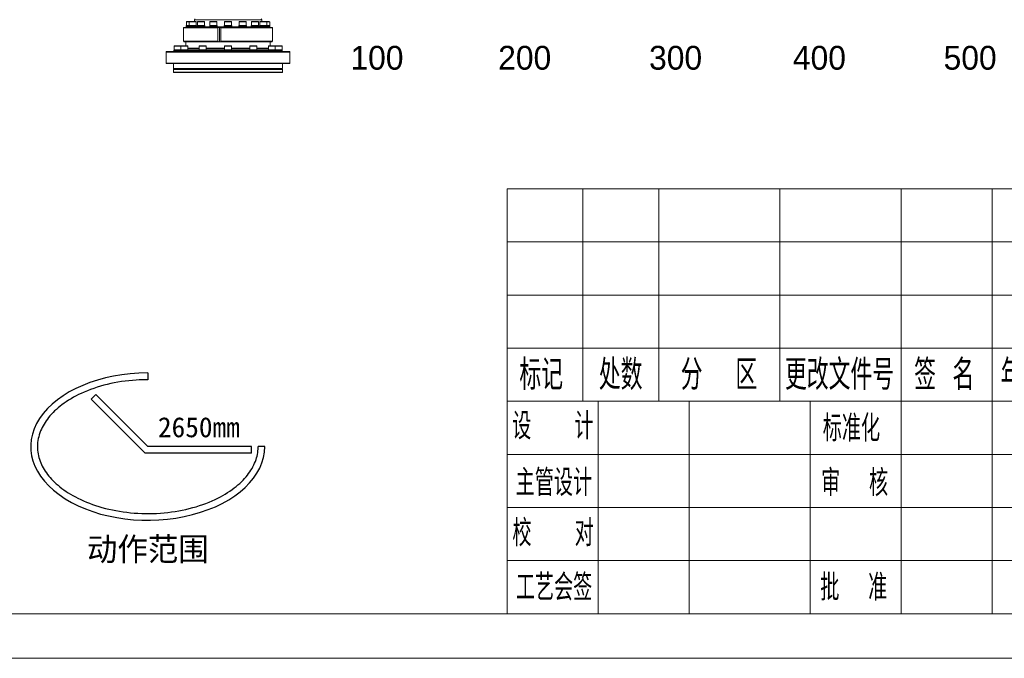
# Model space of a CAD drawing. Header units: millimetres. Extents: x -10540 to 6039, y -7467 to 6433.
# Tile 214 of 236: x 5274 to 5671, y -7467 to -7209. Entities that reach past the tile are written whole.
import ezdxf
from ezdxf.enums import TextEntityAlignment as Align

# ---------------------------------------------------------------- set-up
doc = ezdxf.new("R2010")
doc.units = ezdxf.units.MM
doc.header["$LTSCALE"] = 8
for name, color, linetype, lineweight in [('1轮廓实线层', 7, 'Continuous', 18), ('2细线层', 4, 'Continuous', 13), ('6文字层', 3, 'Continuous', 13), ('L2', 6, 'Continuous', 13), ('图框层', 7, 'Continuous', 18)]:
    doc.layers.add(name, color=color, linetype=linetype, lineweight=lineweight)
doc.layers.add('剖面线层', color=7, linetype='Continuous')
doc.styles.add('PC_TEXTSTYLE', font='ISOCP.SHX', dxfattribs={"width": 0.707, "bigfont": 'GBCBIG.SHX'})
doc.styles.add('SLDTEXTSTYLE0', font='txt')
doc.styles.add('标准汉字', font='gbenor.shx', dxfattribs={"bigfont": 'gbcbig.shx'})

# ---------------------------------------------------------------- blocks, each defined once
blk = doc.blocks.new('ZwmFrameMain_3_A4^_^无分区图框^_^landscape')
at = {"layer": '1轮廓实线层'}
blk.add_line((0, 0), (267, 0), dxfattribs=at)
at = {"layer": '2细线层'}
blk.add_line((-25, -5), (272, -5), dxfattribs=at)
blk = doc.blocks.new('ZwmFrameMain_3_横向标题栏')
at = {"layer": '1轮廓实线层'}
for p, q in [((-153, 47.6), (0, 47.6)), ((-153, 0), (-153, 47.6))]:
    blk.add_line(p, q, dxfattribs=at)
at = {"layer": '2细线层', "color": 6, "linetype": 'Continuous'}
for p, q in [((-144.5, 23.8), (-144.5, 47.6)), ((-136, 23.8), (-136, 47.6)), ((-122.4, 23.8), (-122.4, 47.6)), ((-108.8, 0), (-108.8, 47.6)), ((-108.8, 23.8), (-108.8, 47.6)), ((-98.6, 0), (-98.6, 47.6)), ((-153, 41.65), (-85, 41.65)), ((-153, 35.7), (-85, 35.7)), ((-153, 29.75), (-85, 29.75)), ((-153, 23.8), (-42.5, 23.8)), ((-142.8, 0), (-142.8, 23.8)), ((-132.6, 0), (-132.6, 23.8)), ((-153, 17.85), (-85, 17.85)), ((-153, 11.9), (-85, 11.9)), ((-153, 5.95), (-85, 5.95))]:
    blk.add_line(p, q, dxfattribs=at)
at = {"layer": 'L2', "linetype": 'Continuous'}
blk.add_line((-119, 0), (-119, 23.8), dxfattribs=at)
at = {"layer": '6文字层', "color": 6, "attachment_point": 5, "style": '标准汉字'}
for s, insert, char_height, width in [('标记', (-149.17, 26.77), 3.4, 9.9025), ('处数', (-140.26, 26.77), 3.4, 9.7325), ('分  区', (-129.24, 26.77), 3.4, 16.2896), ('更改文件号', (-115.72, 26.77), 3.4, 24.905), ('签 名', (-103.99, 26.77), 3.4, 12.6286), ('年 月 日', (-92.13, 26.77), 3.4, 20.3696), ('设   计', (-147.87, 21.02), 2.975, 17.0478), ('标准化', (-114.39, 20.78), 2.975, 13.1644), ('主管设计', (-147.75, 14.68), 2.975, 17.1806), ('审  核', (-114.03, 14.65), 2.975, 13.9931), ('校   对', (-147.84, 9.04), 2.975, 17.2709), ('工艺会签', (-147.73, 2.95), 2.975, 17.255), ('批  准', (-114.13, 2.95), 2.975, 14.1047)]:
    blk.add_mtext(s, dxfattribs=dict(at, insert=insert, char_height=char_height, width=width))
at = {"layer": '6文字层', "color": 4, "style": 'PC_TEXTSTYLE', "flags": 8}
for tag, height, width, p, p2 in [('产品名称或材料标记', 4.5, 0.911854, (-77.25, 33.47), (-50.6, 33.47)), ('图样名称', 5, 2.846512, (-41.5, 21.71), (-1, 21.71)), ('图样代号', 5, 2.86875, (-41.5, 5.64), (-1, 5.64))]:
    blk.add_attdef(tag, text='', height=height, dxfattribs=dict(at, width=width)).set_placement(p, p2, align=Align.FIT)
at = {"layer": '6文字层', "color": 6, "style": 'PC_TEXTSTYLE', "width": 9.241641, "flags": 8}
blk.add_attdef('设计', text='', height=2.12, rotation=359.5768, dxfattribs=at).set_placement((-141.75, 19.99), (-133.89, 19.93), align=Align.FIT)
at = {"layer": '6文字层', "color": 6, "style": 'PC_TEXTSTYLE', "flags": 8}
for tag, height, width, p, p2 in [('审核', 2.12, 2.542374, (-141.61, 14.16), (-134.04, 14.16)), ('重量', 3.5, 1.685865, (-61.9, 10.1), (-53.7, 10.1)), ('比例', 3.5, 1.699352, (-51.7, 9.95), (-43.5, 9.95))]:
    blk.add_attdef(tag, text='', height=height, dxfattribs=dict(at, width=width)).set_placement(p, p2, align=Align.FIT)

msp = doc.modelspace()

# ---------------------------------------------------------------- linework, layer by layer
at = {"color": 7, "linetype": 'Continuous', "lineweight": 18}
for p, q in [((5344.65, -7209), (5344.42, -7209.4)), ((5371.62, -7209.4), (5371.38, -7209)), ((5340.22, -7212.44), (5340.02, -7212.64)), ((5353.92, -7212.64), (5340.02, -7212.64)), ((5340.02, -7212.64), (5340.02, -7218)), ((5340.22, -7212.44), (5354.18, -7212.44)), ((5341.1, -7211.72), (5341.1, -7212.06)), ((5342.27, -7211.72), (5341.1, -7211.72)), ((5341.1, -7212.05), (5341.1, -7212.08)), ((5341.1, -7212.05), (5341.1, -7212.08)), ((5341.1, -7212.06), (5341.1, -7212.44)), ((5341.17, -7212.05), (5341.17, -7212.08)), ((5341.17, -7212.08), (5341.17, -7212.05)), ((5341.36, -7210.12), (5341.22, -7210.26)), ((5341.22, -7210.26), (5341.22, -7211.72)), ((5342.39, -7210.26), (5341.22, -7210.26)), ((5341.3, -7212.08), (5341.3, -7212.05)), ((5341.3, -7212.05), (5341.3, -7212.08)), ((5341.36, -7210.12), (5342.53, -7210.12)), ((5341.49, -7212.05), (5341.49, -7212.08)), ((5341.49, -7212.08), (5341.49, -7212.05)), ((5341.72, -7212.05), (5341.72, -7212.08)), ((5341.72, -7212.08), (5341.72, -7212.05)), ((5342, -7212.05), (5342, -7212.08)), ((5342, -7212.08), (5342, -7212.05)), ((5342.27, -7211.72), (5342.27, -7212.07)), ((5342.38, -7211.72), (5342.27, -7211.72)), ((5342.27, -7212.05), (5342.27, -7212.08)), ((5342.27, -7212.08), (5342.27, -7212.05)), ((5342.27, -7212.07), (5342.27, -7212.44)), ((5342.33, -7212.05), (5342.33, -7212.08)), ((5342.33, -7212.08), (5342.33, -7212.05)), ((5345.31, -7211.72), (5342.38, -7211.72)), ((5342.53, -7210.12), (5342.39, -7210.26)), ((5342.39, -7210.26), (5342.39, -7211.72)), ((5345.19, -7210.26), (5342.39, -7210.26)), ((5342.45, -7212.05), (5342.45, -7212.08)), ((5342.45, -7212.05), (5342.45, -7212.08)), ((5342.53, -7210.12), (5345.05, -7210.12)), ((5342.63, -7212.05), (5342.63, -7212.08)), ((5342.63, -7212.08), (5342.63, -7212.05)), ((5342.86, -7212.05), (5342.86, -7212.08)), ((5342.86, -7212.08), (5342.86, -7212.05)), ((5343.13, -7212.05), (5343.13, -7212.08)), ((5343.13, -7212.08), (5343.13, -7212.05)), ((5343.43, -7212.08), (5343.43, -7212.05)), ((5343.43, -7212.05), (5343.43, -7212.08)), ((5343.75, -7212.05), (5343.75, -7212.08)), ((5343.75, -7212.08), (5343.75, -7212.05)), ((5343.75, -7212.05), (5343.75, -7212.05)), ((5344.07, -7212.08), (5344.07, -7212.05)), ((5344.07, -7212.05), (5344.07, -7212.08)), ((5344.07, -7212.08), (5344.07, -7212.08)), ((5344.37, -7212.08), (5344.37, -7212.05)), ((5344.37, -7212.05), (5344.37, -7212.08)), ((5344.42, -7209.4), (5344.42, -7210.12)), ((5371.62, -7209.4), (5344.42, -7209.4)), ((5344.65, -7212.08), (5344.65, -7212.05)), ((5344.65, -7212.05), (5344.65, -7212.08)), ((5344.89, -7212.05), (5344.89, -7212.08)), ((5344.89, -7212.08), (5344.89, -7212.05)), ((5345.19, -7210.26), (5345.05, -7210.12)), ((5345.08, -7212.05), (5345.08, -7212.08)), ((5345.08, -7212.08), (5345.08, -7212.05)), ((5345.19, -7211.72), (5345.19, -7210.26)), ((5345.22, -7212.05), (5345.22, -7212.08)), ((5345.22, -7212.08), (5345.22, -7212.05)), ((5345.3, -7212.08), (5345.3, -7212.05)), ((5345.3, -7212.05), (5345.3, -7212.08)), ((5345.31, -7212.07), (5345.31, -7211.72)), ((5345.31, -7212.44), (5345.31, -7212.07)), ((5345.61, -7211.72), (5345.61, -7212.07)), ((5346.05, -7211.72), (5345.61, -7211.72)), ((5345.61, -7212.05), (5345.61, -7212.08)), ((5345.61, -7212.07), (5345.61, -7212.44)), ((5345.61, -7212.08), (5345.61, -7212.08)), ((5345.66, -7212.05), (5345.66, -7212.08)), ((5345.66, -7212.08), (5345.66, -7212.05)), ((5345.87, -7210.12), (5345.73, -7210.26)), ((5348.53, -7210.26), (5345.73, -7210.26)), ((5345.73, -7210.26), (5345.73, -7211.72)), ((5345.77, -7212.08), (5345.77, -7212.05)), ((5345.77, -7212.05), (5345.77, -7212.08)), ((5345.87, -7210.12), (5348.39, -7210.12)), ((5345.95, -7212.05), (5345.95, -7212.08)), ((5345.95, -7212.08), (5345.95, -7212.05)), ((5348.65, -7211.72), (5346.05, -7211.72)), ((5346.17, -7212.05), (5346.17, -7212.08)), ((5346.17, -7212.05), (5346.17, -7212.08)), ((5346.44, -7212.05), (5346.44, -7212.08)), ((5346.44, -7212.08), (5346.44, -7212.05)), ((5346.73, -7212.05), (5346.73, -7212.08)), ((5346.73, -7212.08), (5346.73, -7212.05)), ((5347.05, -7212.08), (5347.05, -7212.05)), ((5347.05, -7212.05), (5347.05, -7212.05)), ((5347.05, -7212.05), (5347.05, -7212.08)), ((5347.36, -7212.05), (5347.36, -7212.08)), ((5347.36, -7212.08), (5347.36, -7212.05)), ((5347.36, -7212.08), (5347.36, -7212.08)), ((5347.67, -7212.05), (5347.67, -7212.08)), ((5347.67, -7212.08), (5347.67, -7212.05)), ((5347.95, -7212.05), (5347.95, -7212.08)), ((5347.95, -7212.08), (5347.95, -7212.05)), ((5348.2, -7212.05), (5348.2, -7212.08)), ((5348.2, -7212.08), (5348.2, -7212.05)), ((5348.53, -7210.26), (5348.39, -7210.12)), ((5348.4, -7212.08), (5348.4, -7212.05)), ((5348.4, -7212.05), (5348.4, -7212.08)), ((5348.53, -7211.72), (5348.53, -7210.26)), ((5348.55, -7212.08), (5348.55, -7212.05)), ((5348.55, -7212.05), (5348.55, -7212.08)), ((5348.63, -7212.08), (5348.63, -7212.05)), ((5348.63, -7212.05), (5348.63, -7212.08)), ((5348.65, -7212.07), (5348.65, -7211.72)), ((5348.65, -7212.44), (5348.65, -7212.07)), ((5350.6, -7211.72), (5350.6, -7212.08)), ((5351.54, -7211.72), (5350.6, -7211.72)), ((5350.6, -7212.05), (5350.6, -7212.08)), ((5350.6, -7212.08), (5350.6, -7212.44)), ((5350.64, -7212.05), (5350.64, -7212.08)), ((5350.64, -7212.08), (5350.64, -7212.05)), ((5350.86, -7210.12), (5350.72, -7210.26)), ((5353.52, -7210.26), (5350.72, -7210.26)), ((5350.72, -7210.26), (5350.72, -7211.72)), ((5350.75, -7212.05), (5350.75, -7212.08)), ((5350.75, -7212.08), (5350.75, -7212.05)), ((5350.86, -7210.12), (5353.38, -7210.12)), ((5350.92, -7212.05), (5350.92, -7212.08)), ((5350.92, -7212.08), (5350.92, -7212.05)), ((5351.14, -7212.05), (5351.14, -7212.08)), ((5351.14, -7212.08), (5351.14, -7212.05)), ((5351.4, -7212.05), (5351.4, -7212.08)), ((5351.4, -7212.08), (5351.4, -7212.05)), ((5353.64, -7211.72), (5351.54, -7211.72)), ((5351.69, -7212.05), (5351.69, -7212.08)), ((5351.69, -7212.05), (5351.69, -7212.08)), ((5352, -7212.08), (5352, -7212.05)), ((5352, -7212.05), (5352, -7212.08)), ((5352, -7212.05), (5352, -7212.05)), ((5352.32, -7212.05), (5352.32, -7212.08)), ((5352.32, -7212.08), (5352.32, -7212.05)), ((5352.32, -7212.08), (5352.32, -7212.08)), ((5352.63, -7212.05), (5352.63, -7212.08)), ((5352.63, -7212.08), (5352.63, -7212.05)), ((5352.92, -7212.05), (5352.92, -7212.08)), ((5352.92, -7212.08), (5352.92, -7212.05)), ((5353.17, -7212.05), (5353.17, -7212.08)), ((5353.17, -7212.08), (5353.17, -7212.05)), ((5353.52, -7210.26), (5353.38, -7210.12)), ((5353.38, -7212.05), (5353.38, -7212.08)), ((5353.38, -7212.08), (5353.38, -7212.05)), ((5353.52, -7211.72), (5353.52, -7210.26)), ((5353.53, -7212.05), (5353.53, -7212.08)), ((5353.53, -7212.08), (5353.53, -7212.05)), ((5353.62, -7212.05), (5353.62, -7212.08)), ((5353.62, -7212.08), (5353.62, -7212.05)), ((5353.64, -7212.08), (5353.64, -7211.72)), ((5353.64, -7212.44), (5353.64, -7212.08)), ((5354.18, -7212.44), (5353.92, -7212.64)), ((5353.92, -7218), (5353.92, -7212.64)), ((5354.6, -7212.44), (5354.18, -7212.44)), ((5354.6, -7218.2), (5354.6, -7212.44)), ((5354.91, -7212.44), (5354.6, -7212.44)), ((5355.09, -7212.64), (5354.91, -7212.44)), ((5354.91, -7212.44), (5375.82, -7212.44)), ((5376.02, -7212.64), (5355.09, -7212.64)), ((5355.09, -7218), (5355.09, -7212.64)), ((5358.02, -7211.72), (5356.5, -7211.72)), ((5356.5, -7211.72), (5356.5, -7212.05)), ((5356.5, -7212.05), (5356.5, -7212.08)), ((5356.5, -7212.08), (5356.5, -7212.44)), ((5356.53, -7212.05), (5356.53, -7212.08)), ((5356.53, -7212.08), (5356.53, -7212.05)), ((5356.76, -7210.12), (5356.62, -7210.26)), ((5356.62, -7210.26), (5356.62, -7211.72)), ((5359.42, -7210.26), (5356.62, -7210.26)), ((5356.63, -7212.08), (5356.63, -7212.05)), ((5356.63, -7212.05), (5356.63, -7212.08)), ((5356.76, -7210.12), (5359.28, -7210.12)), ((5356.79, -7212.08), (5356.79, -7212.05)), ((5356.79, -7212.05), (5356.79, -7212.08)), ((5357, -7212.05), (5357, -7212.08)), ((5357, -7212.08), (5357, -7212.05)), ((5357.26, -7212.05), (5357.26, -7212.08)), ((5357.26, -7212.08), (5357.26, -7212.05)), ((5357.55, -7212.08), (5357.55, -7212.05)), ((5357.55, -7212.05), (5357.55, -7212.08)), ((5357.86, -7212.05), (5357.86, -7212.08)), ((5357.86, -7212.08), (5357.86, -7212.05)), ((5357.86, -7212.05), (5357.86, -7212.05)), ((5359.54, -7211.72), (5358.02, -7211.72)), ((5358.17, -7212.05), (5358.17, -7212.08)), ((5358.18, -7212.08), (5358.17, -7212.08)), ((5358.18, -7212.05), (5358.18, -7212.08)), ((5358.49, -7212.08), (5358.49, -7212.05)), ((5358.49, -7212.05), (5358.49, -7212.08)), ((5358.78, -7212.05), (5358.78, -7212.08)), ((5358.78, -7212.08), (5358.78, -7212.05)), ((5359.03, -7212.05), (5359.03, -7212.08)), ((5359.03, -7212.08), (5359.03, -7212.05)), ((5359.25, -7212.08), (5359.25, -7212.05)), ((5359.25, -7212.05), (5359.25, -7212.08)), ((5359.42, -7210.26), (5359.28, -7210.12)), ((5359.4, -7212.08), (5359.4, -7212.05)), ((5359.4, -7212.05), (5359.4, -7212.08)), ((5359.42, -7211.72), (5359.42, -7210.26)), ((5359.5, -7212.08), (5359.5, -7212.05)), ((5359.5, -7212.05), (5359.5, -7212.08)), ((5359.54, -7212.05), (5359.54, -7211.72)), ((5359.54, -7212.08), (5359.54, -7212.05)), ((5359.54, -7212.44), (5359.54, -7212.08)), ((5362.39, -7211.72), (5362.39, -7212.05)), ((5364.49, -7211.72), (5362.39, -7211.72)), ((5362.39, -7212.05), (5362.39, -7212.44)), ((5362.41, -7212.05), (5362.41, -7212.08)), ((5362.41, -7212.08), (5362.41, -7212.05)), ((5362.5, -7212.08), (5362.5, -7212.05)), ((5362.65, -7210.12), (5362.51, -7210.26)), ((5362.51, -7210.26), (5362.51, -7211.72)), ((5365.31, -7210.26), (5362.51, -7210.26)), ((5362.51, -7212.05), (5362.51, -7212.08)), ((5362.65, -7210.12), (5365.17, -7210.12)), ((5362.66, -7212.08), (5362.66, -7212.05)), ((5362.66, -7212.05), (5362.66, -7212.08)), ((5362.86, -7212.08), (5362.86, -7212.05)), ((5362.86, -7212.05), (5362.86, -7212.08)), ((5363.12, -7212.05), (5363.12, -7212.08)), ((5363.12, -7212.08), (5363.12, -7212.05)), ((5363.4, -7212.05), (5363.4, -7212.08)), ((5363.4, -7212.08), (5363.4, -7212.05)), ((5363.71, -7212.05), (5363.71, -7212.08)), ((5363.71, -7212.05), (5363.71, -7212.05)), ((5363.71, -7212.08), (5363.71, -7212.05)), ((5364.03, -7212.08), (5364.03, -7212.05)), ((5364.03, -7212.05), (5364.03, -7212.08)), ((5364.03, -7212.08), (5364.03, -7212.08)), ((5364.34, -7212.05), (5364.34, -7212.08)), ((5364.34, -7212.08), (5364.34, -7212.05)), ((5365.43, -7211.72), (5364.49, -7211.72)), ((5364.63, -7212.05), (5364.63, -7212.08)), ((5364.63, -7212.05), (5364.63, -7212.08)), ((5364.9, -7212.05), (5364.9, -7212.08)), ((5364.9, -7212.08), (5364.9, -7212.05)), ((5365.12, -7212.05), (5365.12, -7212.08)), ((5365.12, -7212.08), (5365.12, -7212.05)), ((5365.31, -7210.26), (5365.17, -7210.12)), ((5365.28, -7212.05), (5365.28, -7212.08)), ((5365.28, -7212.08), (5365.28, -7212.05)), ((5365.31, -7211.72), (5365.31, -7210.26)), ((5365.39, -7212.05), (5365.39, -7212.08)), ((5365.39, -7212.08), (5365.39, -7212.05)), ((5365.43, -7212.05), (5365.43, -7211.72)), ((5365.43, -7212.44), (5365.43, -7212.05)), ((5365.43, -7212.08), (5365.43, -7212.05)), ((5367.39, -7211.72), (5367.39, -7212.06)), ((5369.98, -7211.72), (5367.39, -7211.72)), ((5367.39, -7212.06), (5367.39, -7212.44)), ((5367.4, -7212.05), (5367.4, -7212.08)), ((5367.4, -7212.08), (5367.4, -7212.08)), ((5367.49, -7212.05), (5367.49, -7212.08)), ((5367.49, -7212.08), (5367.49, -7212.05)), ((5367.65, -7210.12), (5367.51, -7210.26)), ((5370.31, -7210.26), (5367.51, -7210.26)), ((5367.51, -7210.26), (5367.51, -7211.72)), ((5367.63, -7212.05), (5367.63, -7212.08)), ((5367.63, -7212.08), (5367.63, -7212.05)), ((5367.65, -7210.12), (5370.17, -7210.12)), ((5367.83, -7212.08), (5367.83, -7212.05)), ((5367.83, -7212.05), (5367.83, -7212.08)), ((5368.08, -7212.08), (5368.08, -7212.05)), ((5368.08, -7212.05), (5368.08, -7212.08)), ((5368.36, -7212.05), (5368.36, -7212.08)), ((5368.36, -7212.08), (5368.36, -7212.05)), ((5368.67, -7212.05), (5368.67, -7212.08)), ((5368.67, -7212.08), (5368.67, -7212.05)), ((5368.67, -7212.05), (5368.67, -7212.05)), ((5368.98, -7212.08), (5368.98, -7212.05)), ((5368.99, -7212.08), (5368.98, -7212.08)), ((5368.99, -7212.05), (5368.99, -7212.08)), ((5369.3, -7212.08), (5369.3, -7212.05)), ((5369.3, -7212.05), (5369.3, -7212.08)), ((5369.6, -7212.05), (5369.6, -7212.08)), ((5369.6, -7212.08), (5369.6, -7212.05)), ((5369.86, -7212.05), (5369.86, -7212.08)), ((5369.86, -7212.08), (5369.86, -7212.05)), ((5370.43, -7211.72), (5369.98, -7211.72)), ((5370.09, -7212.05), (5370.09, -7212.08)), ((5370.09, -7212.05), (5370.09, -7212.08)), ((5370.31, -7210.26), (5370.17, -7210.12)), ((5370.26, -7212.05), (5370.26, -7212.08)), ((5370.26, -7212.08), (5370.26, -7212.05)), ((5370.31, -7211.72), (5370.31, -7210.26)), ((5370.37, -7212.05), (5370.37, -7212.08)), ((5370.37, -7212.08), (5370.37, -7212.05)), ((5370.42, -7212.05), (5370.42, -7212.08)), ((5370.42, -7212.08), (5370.42, -7212.05)), ((5370.43, -7212.06), (5370.43, -7211.72)), ((5370.43, -7212.44), (5370.43, -7212.06)), ((5370.72, -7211.72), (5370.72, -7212.06)), ((5373.65, -7211.72), (5370.72, -7211.72)), ((5370.72, -7212.06), (5370.72, -7212.44)), ((5370.74, -7212.05), (5370.74, -7212.08)), ((5370.74, -7212.08), (5370.74, -7212.05)), ((5370.81, -7212.05), (5370.81, -7212.08)), ((5370.81, -7212.08), (5370.81, -7212.05)), ((5370.98, -7210.12), (5370.84, -7210.26)), ((5370.84, -7210.26), (5370.84, -7211.72)), ((5373.64, -7210.26), (5370.84, -7210.26)), ((5370.95, -7212.05), (5370.95, -7212.08)), ((5370.95, -7212.08), (5370.95, -7212.05)), ((5370.98, -7210.12), (5373.5, -7210.12)), ((5371.14, -7212.05), (5371.14, -7212.08)), ((5371.14, -7212.08), (5371.14, -7212.05)), ((5371.38, -7212.05), (5371.38, -7212.08)), ((5371.38, -7212.08), (5371.38, -7212.05)), ((5371.62, -7210.12), (5371.62, -7209.4)), ((5371.66, -7212.05), (5371.66, -7212.08)), ((5371.66, -7212.08), (5371.66, -7212.05)), ((5371.97, -7212.05), (5371.97, -7212.08)), ((5371.97, -7212.08), (5371.97, -7212.05)), ((5371.97, -7212.05), (5371.97, -7212.05)), ((5372.28, -7212.05), (5372.28, -7212.08)), ((5372.28, -7212.08), (5372.28, -7212.05)), ((5372.28, -7212.08), (5372.28, -7212.08)), ((5372.6, -7212.05), (5372.6, -7212.08)), ((5372.6, -7212.08), (5372.6, -7212.05)), ((5372.9, -7212.05), (5372.9, -7212.08)), ((5372.9, -7212.08), (5372.9, -7212.05)), ((5373.17, -7212.08), (5373.17, -7212.05)), ((5373.17, -7212.05), (5373.17, -7212.08)), ((5373.4, -7212.08), (5373.4, -7212.05)), ((5373.4, -7212.05), (5373.4, -7212.08)), ((5373.5, -7210.12), (5374.68, -7210.12)), ((5373.64, -7210.26), (5373.5, -7210.12)), ((5373.58, -7212.05), (5373.58, -7212.08)), ((5373.58, -7212.08), (5373.58, -7212.05)), ((5373.64, -7211.72), (5373.64, -7210.26)), ((5374.82, -7210.26), (5373.64, -7210.26)), ((5373.76, -7211.72), (5373.65, -7211.72)), ((5373.7, -7212.05), (5373.7, -7212.08)), ((5373.7, -7212.05), (5373.7, -7212.08)), ((5373.76, -7212.06), (5373.76, -7211.72)), ((5374.94, -7211.72), (5373.76, -7211.72)), ((5373.76, -7212.05), (5373.76, -7212.08)), ((5373.76, -7212.08), (5373.76, -7212.05)), ((5373.76, -7212.44), (5373.76, -7212.06)), ((5374.03, -7212.05), (5374.03, -7212.08)), ((5374.03, -7212.08), (5374.03, -7212.05)), ((5374.31, -7212.08), (5374.31, -7212.05)), ((5374.31, -7212.05), (5374.31, -7212.08)), ((5374.55, -7212.05), (5374.55, -7212.08)), ((5374.55, -7212.08), (5374.55, -7212.05)), ((5374.82, -7210.26), (5374.68, -7210.12)), ((5374.73, -7212.05), (5374.73, -7212.08)), ((5374.73, -7212.08), (5374.73, -7212.05)), ((5374.82, -7211.72), (5374.82, -7210.26)), ((5374.86, -7212.05), (5374.86, -7212.08)), ((5374.86, -7212.08), (5374.86, -7212.05)), ((5374.93, -7212.05), (5374.93, -7212.08)), ((5374.93, -7212.08), (5374.93, -7212.05)), ((5374.94, -7212.06), (5374.94, -7211.72)), ((5374.94, -7212.44), (5374.94, -7212.06)), ((5376.02, -7212.64), (5375.82, -7212.44)), ((5376.02, -7218), (5376.02, -7212.64)), ((5336.36, -7219.92), (5336.22, -7220.06)), ((5338.95, -7220.06), (5336.22, -7220.06)), ((5336.22, -7220.06), (5336.22, -7221.52)), ((5336.36, -7219.92), (5338.88, -7219.92)), ((5338.98, -7220.03), (5338.88, -7219.92)), ((5339.09, -7219.92), (5338.95, -7220.06)), ((5341.75, -7220.06), (5338.95, -7220.06)), ((5338.95, -7220.06), (5338.95, -7221.52)), ((5339.09, -7219.92), (5341.61, -7219.92)), ((5340.02, -7218), (5340.22, -7218.2)), ((5340.02, -7218), (5353.92, -7218)), ((5354.18, -7218.2), (5340.22, -7218.2)), ((5341.02, -7218.2), (5341.02, -7219.92)), ((5341.75, -7220.06), (5341.61, -7219.92)), ((5341.75, -7221.52), (5341.75, -7220.06)), ((5341.75, -7220.84), (5346.42, -7220.84)), ((5341.75, -7221), (5346.42, -7221)), ((5346.56, -7219.92), (5346.42, -7220.06)), ((5346.42, -7220.06), (5346.42, -7221.52)), ((5349.22, -7220.06), (5346.42, -7220.06)), ((5346.56, -7219.92), (5349.08, -7219.92)), ((5349.22, -7220.06), (5349.08, -7219.92)), ((5349.22, -7221.52), (5349.22, -7220.06)), ((5349.22, -7220.84), (5356.62, -7220.84)), ((5349.22, -7221), (5356.62, -7221)), ((5353.92, -7218), (5354.18, -7218.2)), ((5354.6, -7218.2), (5354.18, -7218.2)), ((5354.91, -7218.2), (5354.6, -7218.2)), ((5354.91, -7218.2), (5355.09, -7218)), ((5375.82, -7218.2), (5354.91, -7218.2)), ((5355.09, -7218), (5376.02, -7218)), ((5356.76, -7219.92), (5356.62, -7220.06)), ((5359.42, -7220.06), (5356.62, -7220.06)), ((5356.62, -7220.06), (5356.62, -7221.52)), ((5356.76, -7219.92), (5359.28, -7219.92)), ((5359.42, -7220.06), (5359.28, -7219.92)), ((5359.42, -7221.52), (5359.42, -7220.06)), ((5359.42, -7220.84), (5366.82, -7220.84)), ((5359.42, -7221), (5366.82, -7221)), ((5366.96, -7219.92), (5366.82, -7220.06)), ((5369.62, -7220.06), (5366.82, -7220.06)), ((5366.82, -7220.06), (5366.82, -7221.52)), ((5366.96, -7219.92), (5369.48, -7219.92)), ((5369.62, -7220.06), (5369.48, -7219.92)), ((5369.62, -7221.52), (5369.62, -7220.06)), ((5369.62, -7220.84), (5374.28, -7220.84)), ((5369.62, -7221), (5374.28, -7221)), ((5374.42, -7219.92), (5374.28, -7220.06)), ((5374.28, -7220.06), (5374.28, -7221.52)), ((5374.28, -7220.06), (5374.28, -7220.06)), ((5377.08, -7220.06), (5374.28, -7220.06)), ((5374.42, -7219.92), (5376.94, -7219.92)), ((5375.02, -7219.92), (5375.02, -7218.2)), ((5375.82, -7218.2), (5376.02, -7218)), ((5377.08, -7220.06), (5376.94, -7219.92)), ((5377.16, -7219.92), (5377.05, -7220.03)), ((5377.24, -7220.06), (5377.08, -7220.06)), ((5377.08, -7221.52), (5377.08, -7220.06)), ((5377.16, -7219.92), (5377.36, -7219.92)), ((5379.82, -7220.06), (5377.24, -7220.06)), ((5377.36, -7219.92), (5379.68, -7219.92)), ((5379.82, -7220.06), (5379.68, -7219.92)), ((5379.82, -7221.52), (5379.82, -7220.06)), ((5333.02, -7222.4), (5333.02, -7226.8)), ((5333.22, -7222.2), (5382.82, -7222.2)), ((5336.22, -7221.8), (5336.02, -7222)), ((5336.02, -7222), (5336.02, -7222.2)), ((5380.02, -7222), (5336.02, -7222)), ((5336.22, -7221.52), (5336.22, -7221.8)), ((5336.22, -7221.52), (5338.95, -7221.52)), ((5347.12, -7221.8), (5336.22, -7221.8)), ((5338.95, -7221.52), (5339.1, -7221.52)), ((5338.95, -7221.52), (5338.95, -7221.8)), ((5341.75, -7221.52), (5338.95, -7221.52)), ((5339.1, -7221.52), (5341.75, -7221.52)), ((5341.75, -7221.28), (5346.42, -7221.28)), ((5341.75, -7221.8), (5341.75, -7221.52)), ((5346.42, -7221.52), (5347.05, -7221.52)), ((5349.22, -7221.52), (5346.42, -7221.52)), ((5346.42, -7221.52), (5346.42, -7221.8)), ((5347.05, -7221.52), (5349.22, -7221.52)), ((5379.82, -7221.8), (5347.12, -7221.8)), ((5349.22, -7221.28), (5356.62, -7221.28)), ((5349.22, -7221.8), (5349.22, -7221.52)), ((5356.62, -7221.52), (5356.62, -7221.8)), ((5356.62, -7221.52), (5357.94, -7221.52)), ((5359.42, -7221.52), (5356.62, -7221.52)), ((5357.94, -7221.52), (5359.42, -7221.52)), ((5359.42, -7221.28), (5366.82, -7221.28)), ((5359.42, -7221.8), (5359.42, -7221.52)), ((5366.82, -7221.52), (5368.85, -7221.52)), ((5366.82, -7221.52), (5366.82, -7221.8)), ((5369.62, -7221.52), (5366.82, -7221.52)), ((5368.85, -7221.52), (5369.62, -7221.52)), ((5369.62, -7221.28), (5374.28, -7221.28)), ((5369.62, -7221.8), (5369.62, -7221.52)), ((5374.28, -7221.52), (5376.85, -7221.52)), ((5374.28, -7221.52), (5374.28, -7221.52)), ((5377.08, -7221.52), (5374.28, -7221.52)), ((5374.28, -7221.52), (5374.28, -7221.8)), ((5376.85, -7221.52), (5377.08, -7221.52)), ((5377.08, -7221.52), (5379.81, -7221.52)), ((5377.24, -7221.52), (5377.08, -7221.52)), ((5377.08, -7221.8), (5377.08, -7221.52)), ((5379.82, -7221.52), (5377.24, -7221.52)), ((5379.81, -7221.52), (5379.82, -7221.52)), ((5379.82, -7221.8), (5379.82, -7221.52)), ((5380.02, -7222), (5379.82, -7221.8)), ((5380.02, -7222.2), (5380.02, -7222)), ((5383.02, -7226.8), (5383.02, -7222.4)), ((5382.82, -7227), (5333.22, -7227)), ((5336.02, -7227), (5336.02, -7229.08)), ((5336.02, -7229.08), (5380.02, -7229.08)), ((5336.02, -7229.08), (5336.22, -7229.28)), ((5379.82, -7229.28), (5380.02, -7229.08)), ((5380.02, -7229.08), (5380.02, -7227)), ((5336.18, -7229.28), (5336.02, -7229.44)), ((5336.02, -7229.44), (5380.02, -7229.44)), ((5336.02, -7229.44), (5336.02, -7230.44)), ((5336.02, -7230.44), (5336.18, -7230.6)), ((5336.02, -7230.44), (5380.02, -7230.44)), ((5336.02, -7230.6), (5352.42, -7230.6)), ((5379.86, -7229.28), (5336.18, -7229.28)), ((5352.42, -7230.6), (5353.02, -7230.6)), ((5357.42, -7230.6), (5353.02, -7230.6)), ((5358.02, -7230.6), (5357.42, -7230.6)), ((5358.62, -7230.6), (5358.02, -7230.6)), ((5363.02, -7230.6), (5358.62, -7230.6)), ((5363.02, -7230.6), (5363.61, -7230.6)), ((5363.61, -7230.6), (5380.02, -7230.6)), ((5380.02, -7229.44), (5379.86, -7229.28)), ((5379.86, -7230.6), (5380.02, -7230.44)), ((5380.02, -7230.44), (5380.02, -7229.44))]:
    msp.add_line(p, q, dxfattribs=at)
at = {"color": 8, "linetype": 'Continuous', "lineweight": 18}
for p, q in [((5383.02, -7222.4), (5333.02, -7222.4)), ((5333.02, -7226.8), (5383.02, -7226.8))]:
    msp.add_line(p, q, dxfattribs=at)
for p, q in [((5325.62, -7351.84), (5325.62, -7354.54)), ((5302.71, -7362.45), (5304.62, -7360.54)), ((5324.5, -7384.24), (5302.71, -7362.45)), ((5325.62, -7381.54), (5304.62, -7360.54)), ((5367.47, -7381.54), (5325.62, -7381.54)), ((5367.47, -7384.24), (5367.47, -7381.54)), ((5372.87, -7381.54), (5370.17, -7381.54)), ((5367.47, -7384.24), (5324.5, -7384.24))]:
    msp.add_line(p, q)
at = {"color": 7, "linetype": 'Continuous', "lineweight": 18}
for centre, start, end in [((5333.22, -7222.4), 90, 180), ((5382.82, -7222.4), 0, 90), ((5333.22, -7226.8), 180, 270), ((5382.82, -7226.8), 270, 0)]:
    msp.add_arc(centre, 0.2, start, end, dxfattribs=at)
for centre, major_axis, ratio, start_param, end_param in [((5342.62, -7212.05), (1.52, -0.02), 0.113272, 3.247879, 3.457318), ((5342.62, -7212.08), (1.52, -0.05), 0.108204, 3.250167, 3.459606), ((5342.62, -7212.08), (1.52, -0.02), 0.113274, 3.142959, 3.247679), ((5342.62, -7212.05), (1.52, 0.02), 0.113277, 3.140229, 3.245146), ((5342.62, -7212.08), (1.52, -0.09), 0.098331, 3.461407, 3.670847), ((5342.62, -7212.05), (1.52, -0.05), 0.108197, 3.459805, 3.669245), ((5342.62, -7212.05), (1.52, -0.09), 0.09832, 3.671045, 3.880485), ((5342.62, -7212.08), (1.52, -0.12), 0.084163, 3.671653, 3.881092), ((5342.62, -7212.05), (1.52, -0.12), 0.084148, 3.88129, 4.090729), ((5342.62, -7212.08), (1.52, -0.14), 0.066391, 3.880777, 4.090216), ((5342.62, -7212.05), (1.52, -0.14), 0.066373, 4.090413, 4.299852), ((5342.62, -7212.08), (1.52, -0.16), 0.045836, 4.088851, 4.29829), ((5342.62, -7212.05), (1.52, -0.16), 0.045815, 4.298486, 4.507925), ((5342.62, -7212.08), (1.52, -0.17), 0.023394, 4.296118, 4.505558), ((5343.79, -7212.05), (1.52, -0.01), 0.113553, 3.22136, 3.4308), ((5343.79, -7212.08), (1.52, -0.05), 0.109108, 3.223705, 3.433145), ((5343.79, -7212.08), (1.52, -0.01), 0.113554, 3.142621, 3.221161), ((5343.79, -7212.05), (1.52, 0.02), 0.112918, 3.139895, 3.218632), ((5343.79, -7212.05), (1.52, -0.05), 0.109102, 3.433344, 3.642783), ((5343.79, -7212.08), (1.52, -0.08), 0.099812, 3.435052, 3.644492), ((5343.79, -7212.05), (1.52, -0.08), 0.099801, 3.64469, 3.85413), ((5343.79, -7212.08), (1.52, -0.11), 0.086146, 3.645433, 3.854872), ((5343.79, -7212.05), (1.52, -0.11), 0.086132, 3.85507, 4.064509), ((5343.79, -7212.08), (1.52, -0.14), 0.068782, 3.854697, 4.064136), ((5343.79, -7212.08), (1.52, -0.16), 0.048527, 4.062892, 4.272331), ((5343.79, -7212.05), (1.52, -0.14), 0.068765, 4.064333, 4.273772), ((5343.79, -7212.05), (1.52, -0.16), 0.048507, 4.272527, 4.481966), ((5343.79, -7212.08), (1.52, -0.17), 0.02627, 4.270242, 4.479681), ((5343.79, -7212.08), (1.52, -0.17), 0.002944, 4.477105, 4.686544), ((5343.79, -7212.05), (1.52, -0.17), 0.026249, 4.479876, 4.689316), ((5343.79, -7212.08), (1.52, -0.17), 0.020502, 1.389834, 1.599274), ((5343.79, -7212.05), (1.52, -0.17), 0.002922, 4.686739, 4.896178), ((5343.79, -7212.08), (1.52, -0.16), 0.043115, 1.182643, 1.392083), ((5343.79, -7212.05), (1.52, -0.17), 0.020524, 1.1802, 1.389639), ((5343.79, -7212.05), (1.52, -0.16), 0.043135, 0.973008, 1.182448), ((5343.79, -7212.08), (1.52, -0.14), 0.063956, 0.974687, 1.184126), ((5343.79, -7212.05), (1.52, -0.14), 0.063975, 0.765051, 0.97449), ((5343.79, -7212.08), (1.52, -0.12), 0.082122, 0.765702, 0.975141), ((5343.79, -7212.05), (1.52, -0.12), 0.082138, 0.556065, 0.765504), ((5343.79, -7212.08), (1.52, -0.09), 0.096782, 0.555594, 0.765033), ((5343.79, -7212.05), (1.52, -0.09), 0.096794, 0.345956, 0.555395), ((5343.79, -7212.08), (1.52, -0.06), 0.107224, 0.344464, 0.553903), ((5343.79, -7212.05), (1.52, -0.06), 0.107232, 0.134825, 0.344265), ((5343.79, -7212.08), (1.52, -0.02), 0.112915, 0.1326, 0.34204), ((5343.79, -7212.05), (1.52, -0.02), 0.112918, 0.001698, 0.132401), ((5343.79, -7212.08), (1.52, 0.01), 0.113554, 6.282157, 6.413057), ((5347.13, -7212.05), (1.52, -0.01), 0.113753, 3.194839, 3.404279), ((5347.13, -7212.08), (1.52, -0.05), 0.109936, 3.197233, 3.406673), ((5347.13, -7212.05), (1.52, 0.03), 0.11248, 3.139565, 3.192122), ((5347.13, -7212.08), (1.52, -0.01), 0.113755, 3.14228, 3.19464), ((5347.13, -7212.05), (1.52, -0.05), 0.109931, 3.406872, 3.616312), ((5347.13, -7212.08), (1.52, -0.08), 0.101225, 3.408681, 3.618121), ((5347.13, -7212.08), (1.52, -0.11), 0.088072, 3.619195, 3.828634), ((5347.13, -7212.05), (1.52, -0.08), 0.101215, 3.61832, 3.827759), ((5347.13, -7212.05), (1.52, -0.11), 0.088058, 3.828832, 4.038272), ((5347.13, -7212.08), (1.52, -0.14), 0.071129, 3.8286, 4.03804), ((5347.13, -7212.05), (1.52, -0.14), 0.071111, 4.038236, 4.247676), ((5347.13, -7212.08), (1.52, -0.15), 0.051187, 4.03692, 4.246359), ((5347.13, -7212.05), (1.52, -0.15), 0.051168, 4.246555, 4.455995), ((5347.13, -7212.08), (1.52, -0.17), 0.02913, 4.244358, 4.453798), ((5347.13, -7212.05), (1.52, -0.17), 0.029109, 4.453993, 4.663432), ((5347.13, -7212.08), (1.52, -0.17), 0.005886, 4.451259, 4.660699), ((5347.13, -7212.05), (1.52, -0.17), 0.005864, 4.660893, 4.870333), ((5347.13, -7212.08), (1.52, -0.17), 0.017597, 1.415697, 1.625137), ((5347.13, -7212.05), (1.52, -0.17), 0.017619, 1.206063, 1.415502), ((5347.13, -7212.08), (1.52, -0.16), 0.040366, 1.208577, 1.418017), ((5347.13, -7212.05), (1.52, -0.16), 0.040387, 0.998942, 1.208382), ((5347.13, -7212.08), (1.52, -0.15), 0.061479, 1.000734, 1.210173), ((5347.13, -7212.05), (1.52, -0.15), 0.061498, 0.791098, 1.000537), ((5347.13, -7212.08), (1.52, -0.12), 0.080027, 0.791886, 1.001326), ((5347.13, -7212.05), (1.52, -0.12), 0.080043, 0.582249, 0.791689), ((5347.13, -7212.08), (1.52, -0.1), 0.095167, 0.581917, 0.791357), ((5347.13, -7212.08), (1.52, -0.06), 0.10617, 0.370903, 0.580342), ((5347.13, -7212.05), (1.52, -0.1), 0.09518, 0.372279, 0.581719), ((5347.13, -7212.08), (1.52, -0.03), 0.112476, 0.15911, 0.368549), ((5347.13, -7212.05), (1.52, -0.06), 0.106178, 0.161264, 0.370704), ((5347.13, -7212.05), (1.52, -0.03), 0.11248, 0.002028, 0.15891), ((5347.13, -7212.08), (1.52, 0.01), 0.113755, 6.282498, 6.439578), ((5352.12, -7212.05), (1.52, 0), 0.113874, 3.168316, 3.377756), ((5352.12, -7212.08), (1.52, -0.04), 0.110688, 3.170753, 3.380192), ((5352.12, -7212.05), (1.52, -0.04), 0.110683, 3.380392, 3.589831), ((5352.12, -7212.08), (1.52, -0.08), 0.102568, 3.382296, 3.591735), ((5352.12, -7212.05), (1.52, -0.08), 0.102559, 3.591934, 3.801374), ((5352.12, -7212.08), (1.52, -0.11), 0.089939, 3.59294, 3.802379), ((5352.12, -7212.05), (1.52, -0.11), 0.089925, 3.802577, 4.012016), ((5352.12, -7212.08), (1.52, -0.13), 0.073428, 3.802486, 4.011926), ((5352.12, -7212.05), (1.52, -0.13), 0.073411, 4.012123, 4.221562), ((5352.12, -7212.08), (1.52, -0.15), 0.053815, 4.010934, 4.220373), ((5352.12, -7212.05), (1.52, -0.15), 0.053795, 4.220569, 4.430009), ((5352.12, -7212.08), (1.52, -0.17), 0.031972, 4.218466, 4.427905), ((5352.12, -7212.08), (1.52, -0.17), 0.008824, 4.425412, 4.634851), ((5352.12, -7212.05), (1.52, -0.17), 0.03195, 4.4281, 4.63754), ((5352.12, -7212.08), (1.52, -0.17), 0.014682, 1.441555, 1.650995), ((5352.12, -7212.05), (1.52, -0.17), 0.008802, 4.635046, 4.844486), ((5352.12, -7212.05), (1.52, -0.17), 0.014704, 1.231921, 1.44136), ((5352.12, -7212.08), (1.52, -0.16), 0.037591, 1.234499, 1.443939), ((5352.12, -7212.05), (1.52, -0.16), 0.037612, 1.024865, 1.234304), ((5352.12, -7212.08), (1.52, -0.15), 0.058962, 1.026765, 1.236204), ((5352.12, -7212.05), (1.52, -0.15), 0.058981, 0.817129, 1.026569), ((5352.12, -7212.08), (1.52, -0.13), 0.077879, 0.818053, 1.027492), ((5352.12, -7212.05), (1.52, -0.13), 0.077895, 0.608416, 0.817856), ((5352.12, -7212.08), (1.52, -0.1), 0.093487, 0.608224, 0.817663), ((5352.12, -7212.05), (1.52, -0.1), 0.0935, 0.398586, 0.608026), ((5352.12, -7212.08), (1.52, -0.07), 0.105042, 0.397329, 0.606769), ((5352.12, -7212.08), (1.52, -0.03), 0.111958, 0.185613, 0.395053), ((5352.12, -7212.05), (1.52, -0.07), 0.10505, 0.187691, 0.39713), ((5352.12, -7212.05), (1.52, -0.03), 0.111963, 6.259159, 6.468599), ((5352.12, -7212.08), (1.52, 0), 0.113875, 6.256661, 6.466101), ((5358.02, -7212.05), (1.52, 0), 0.113915, 3.141792, 3.351232), ((5358.02, -7212.08), (1.52, -0.04), 0.111362, 3.144263, 3.353703), ((5358.02, -7212.08), (1.52, -0.07), 0.103841, 3.355896, 3.565335), ((5358.02, -7212.05), (1.52, -0.04), 0.111357, 3.353902, 3.563342), ((5358.02, -7212.08), (1.52, -0.1), 0.091744, 3.566667, 3.776106), ((5358.02, -7212.05), (1.52, -0.07), 0.103832, 3.565534, 3.774974), ((5358.02, -7212.05), (1.52, -0.1), 0.091731, 3.776304, 3.985744), ((5358.02, -7212.08), (1.52, -0.13), 0.075678, 3.776355, 3.985794), ((5358.02, -7212.05), (1.52, -0.13), 0.075662, 3.985991, 4.195431), ((5358.02, -7212.08), (1.52, -0.15), 0.056407, 3.984933, 4.194373), ((5358.02, -7212.08), (1.52, -0.16), 0.034793, 4.192564, 4.402004), ((5358.02, -7212.05), (1.52, -0.15), 0.056387, 4.194569, 4.404008), ((5358.02, -7212.05), (1.52, -0.16), 0.034772, 4.402199, 4.611638), ((5358.02, -7212.08), (1.52, -0.17), 0.011756, 4.399562, 4.609001), ((5358.02, -7212.05), (1.52, -0.17), 0.011734, 4.609196, 4.818636), ((5358.02, -7212.08), (1.52, -0.17), 0.011756, 1.467409, 1.676848), ((5358.02, -7212.08), (1.52, -0.16), 0.034793, 1.260411, 1.469851), ((5358.02, -7212.05), (1.52, -0.17), 0.011778, 1.257774, 1.467214), ((5358.02, -7212.05), (1.52, -0.16), 0.034814, 1.050776, 1.260216), ((5358.02, -7212.08), (1.52, -0.15), 0.056407, 1.05278, 1.26222), ((5358.02, -7212.05), (1.52, -0.15), 0.056426, 0.843145, 1.052584), ((5358.02, -7212.08), (1.52, -0.13), 0.075678, 0.844202, 1.053641), ((5358.02, -7212.08), (1.52, -0.1), 0.091744, 0.634514, 0.843953), ((5358.02, -7212.05), (1.52, -0.13), 0.075695, 0.634565, 0.844005), ((5358.02, -7212.08), (1.52, -0.07), 0.103841, 0.423743, 0.633182), ((5358.02, -7212.05), (1.52, -0.1), 0.091758, 0.424876, 0.634316), ((5358.02, -7212.08), (1.52, -0.04), 0.111362, 0.21211, 0.42155), ((5358.02, -7212.05), (1.52, -0.07), 0.10385, 0.214104, 0.423544), ((5358.02, -7212.05), (1.52, -0.04), 0.111367, 0.002471, 0.211911), ((5358.02, -7212.08), (1.52, 0), 0.113915, 0, 0.20944), ((5363.91, -7212.05), (1.52, 0), 0.113875, 3.115269, 3.324708), ((5363.91, -7212.08), (1.52, -0.03), 0.111958, 3.117766, 3.327206), ((5363.91, -7212.05), (1.52, -0.03), 0.111954, 3.327406, 3.536845), ((5363.91, -7212.08), (1.52, -0.07), 0.105042, 3.329482, 3.538922), ((5363.91, -7212.08), (1.52, -0.1), 0.093487, 3.540377, 3.749817), ((5363.91, -7212.05), (1.52, -0.07), 0.105033, 3.539121, 3.748561), ((5363.91, -7212.08), (1.52, -0.13), 0.077879, 3.750206, 3.959645), ((5363.91, -7212.05), (1.52, -0.1), 0.093475, 3.750015, 3.959454), ((5363.91, -7212.05), (1.52, -0.13), 0.077862, 3.959842, 4.169282), ((5363.91, -7212.08), (1.52, -0.15), 0.058962, 3.958918, 4.168357), ((5363.91, -7212.05), (1.52, -0.15), 0.058943, 4.168553, 4.377993), ((5363.91, -7212.08), (1.52, -0.16), 0.037591, 4.166653, 4.376092), ((5363.91, -7212.05), (1.52, -0.16), 0.03757, 4.376287, 4.585727), ((5363.91, -7212.08), (1.52, -0.17), 0.014682, 4.373708, 4.583148), ((5363.91, -7212.08), (1.52, -0.17), 0.008824, 1.493259, 1.702698), ((5363.91, -7212.05), (1.52, -0.17), 0.01466, 4.583343, 4.792782), ((5363.91, -7212.05), (1.52, -0.17), 0.008846, 1.283624, 1.493064), ((5363.91, -7212.08), (1.52, -0.17), 0.031972, 1.286313, 1.495752), ((5363.91, -7212.05), (1.52, -0.17), 0.031993, 1.076678, 1.286118), ((5363.91, -7212.08), (1.52, -0.15), 0.053815, 1.078781, 1.28822), ((5363.91, -7212.05), (1.52, -0.15), 0.053834, 0.869145, 1.078585), ((5363.91, -7212.08), (1.52, -0.13), 0.073428, 0.870333, 1.079773), ((5363.91, -7212.05), (1.52, -0.13), 0.073445, 0.660697, 0.870136), ((5363.91, -7212.08), (1.52, -0.11), 0.089939, 0.660786, 0.870226), ((5363.91, -7212.05), (1.52, -0.11), 0.089952, 0.451149, 0.660589), ((5363.91, -7212.08), (1.52, -0.08), 0.102568, 0.450143, 0.659582), ((5363.91, -7212.08), (1.52, -0.04), 0.110688, 0.238599, 0.448039), ((5363.91, -7212.05), (1.52, -0.08), 0.102578, 0.240504, 0.449944), ((5363.91, -7212.08), (1.52, 0), 0.113875, 0.026524, 0.235963), ((5363.91, -7212.05), (1.52, -0.04), 0.110693, 0.02896, 0.2384), ((5363.91, -7212.08), (1.52, 0.03), 0.111958, 6.254652, 6.307012), ((5368.91, -7212.05), (1.52, 0.01), 0.113756, 3.140908, 3.298185), ((5368.91, -7212.08), (1.52, -0.03), 0.112476, 3.143623, 3.300702), ((5368.91, -7212.05), (1.52, -0.03), 0.112472, 3.300902, 3.510342), ((5368.91, -7212.08), (1.52, -0.06), 0.10617, 3.303056, 3.512495), ((5368.91, -7212.05), (1.52, -0.06), 0.106161, 3.512695, 3.722134), ((5368.91, -7212.08), (1.52, -0.1), 0.095167, 3.51407, 3.72351), ((5368.91, -7212.05), (1.52, -0.1), 0.095155, 3.723708, 3.933148), ((5368.91, -7212.08), (1.52, -0.12), 0.080027, 3.724039, 3.933479), ((5368.91, -7212.08), (1.52, -0.15), 0.061479, 3.932887, 4.142326), ((5368.91, -7212.05), (1.52, -0.12), 0.080011, 3.933676, 4.143115), ((5368.91, -7212.05), (1.52, -0.15), 0.06146, 4.142522, 4.351962), ((5368.91, -7212.08), (1.52, -0.16), 0.040366, 4.14073, 4.35017), ((5368.91, -7212.05), (1.52, -0.16), 0.040345, 4.350365, 4.559805), ((5368.91, -7212.08), (1.52, -0.17), 0.017597, 4.34785, 4.55729), ((5368.91, -7212.05), (1.52, -0.17), 0.017575, 4.557485, 4.766924), ((5368.91, -7212.08), (1.52, -0.17), 0.005886, 1.519106, 1.728546), ((5368.91, -7212.08), (1.52, -0.17), 0.02913, 1.312205, 1.521644), ((5368.91, -7212.05), (1.52, -0.17), 0.005908, 1.309472, 1.518911), ((5368.91, -7212.05), (1.52, -0.17), 0.029152, 1.10257, 1.31201), ((5368.91, -7212.08), (1.52, -0.15), 0.051187, 1.104767, 1.314206), ((5368.91, -7212.05), (1.52, -0.15), 0.051207, 0.895131, 1.104571), ((5368.91, -7212.08), (1.52, -0.14), 0.071129, 0.896447, 1.105887), ((5368.91, -7212.05), (1.52, -0.14), 0.071146, 0.686811, 0.89625), ((5368.91, -7212.08), (1.52, -0.11), 0.088072, 0.687042, 0.896481), ((5368.91, -7212.08), (1.52, -0.08), 0.101225, 0.476528, 0.685968), ((5368.91, -7212.05), (1.52, -0.11), 0.088086, 0.477404, 0.686844), ((5368.91, -7212.05), (1.52, -0.08), 0.101236, 0.26689, 0.476329), ((5368.91, -7212.08), (1.52, -0.05), 0.109936, 0.26508, 0.47452), ((5368.91, -7212.05), (1.52, -0.05), 0.109942, 0.055441, 0.264881), ((5368.91, -7212.08), (1.52, -0.01), 0.113755, 0.053047, 0.262486), ((5368.91, -7212.05), (1.52, -0.01), 0.113756, 0.000684, 0.052847), ((5368.91, -7212.08), (1.52, 0.03), 0.112476, 6.281155, 6.333515), ((5372.24, -7212.05), (1.52, 0.01), 0.113556, 3.140567, 3.271664), ((5372.24, -7212.08), (1.52, -0.02), 0.112915, 3.143293, 3.274193), ((5372.24, -7212.05), (1.52, -0.02), 0.112912, 3.274393, 3.483832), ((5372.24, -7212.08), (1.52, -0.06), 0.107224, 3.276617, 3.486057), ((5372.24, -7212.05), (1.52, -0.06), 0.107216, 3.486256, 3.695695), ((5372.24, -7212.08), (1.52, -0.09), 0.096782, 3.487747, 3.697186), ((5372.24, -7212.05), (1.52, -0.09), 0.09677, 3.697385, 3.906824), ((5372.24, -7212.08), (1.52, -0.12), 0.082122, 3.697855, 3.907294), ((5372.24, -7212.05), (1.52, -0.12), 0.082107, 3.907492, 4.116931), ((5372.24, -7212.08), (1.52, -0.14), 0.063956, 3.90684, 4.116279), ((5372.24, -7212.05), (1.52, -0.14), 0.063938, 4.116476, 4.325915), ((5372.24, -7212.08), (1.52, -0.16), 0.043115, 4.114796, 4.324236), ((5372.24, -7212.05), (1.52, -0.16), 0.043094, 4.324431, 4.533871), ((5372.24, -7212.08), (1.52, -0.17), 0.020502, 4.321987, 4.531427), ((5372.24, -7212.05), (1.52, -0.17), 0.02048, 4.531622, 4.741061), ((5372.24, -7212.08), (1.52, -0.17), 0.002944, 1.544952, 1.754391), ((5372.24, -7212.05), (1.52, -0.17), 0.002966, 1.335317, 1.544757), ((5372.24, -7212.08), (1.52, -0.17), 0.02627, 1.338089, 1.547528), ((5372.24, -7212.05), (1.52, -0.17), 0.026292, 1.128454, 1.337894), ((5372.24, -7212.08), (1.52, -0.16), 0.048527, 1.130739, 1.340178), ((5372.24, -7212.08), (1.52, -0.14), 0.068782, 0.922544, 1.131983), ((5372.24, -7212.05), (1.52, -0.16), 0.048547, 0.921104, 1.130543), ((5372.24, -7212.08), (1.52, -0.11), 0.086146, 0.713279, 0.922719), ((5372.24, -7212.05), (1.52, -0.14), 0.0688, 0.712908, 0.922347), ((5372.24, -7212.05), (1.52, -0.11), 0.086161, 0.503642, 0.713082), ((5372.24, -7212.08), (1.52, -0.08), 0.099812, 0.502899, 0.712338), ((5372.24, -7212.05), (1.52, -0.08), 0.099823, 0.293261, 0.5027), ((5372.24, -7212.08), (1.52, -0.05), 0.109108, 0.291552, 0.500991), ((5372.24, -7212.05), (1.52, -0.05), 0.109115, 0.081913, 0.291353), ((5372.24, -7212.08), (1.52, -0.01), 0.113554, 0.079568, 0.289007), ((5373.42, -7212.05), (1.52, -0.17), 0.023415, 1.15433, 1.36377), ((5373.42, -7212.08), (1.52, -0.16), 0.045836, 1.156697, 1.366137), ((5372.24, -7212.05), (1.52, -0.01), 0.113556, 0.001026, 0.079368), ((5372.24, -7212.08), (1.52, 0.02), 0.112915, 6.281485, 6.360025), ((5373.42, -7212.08), (1.52, -0.14), 0.066391, 0.948624, 1.158063), ((5373.42, -7212.05), (1.52, -0.16), 0.045856, 0.947062, 1.156502), ((5373.42, -7212.08), (1.52, -0.12), 0.084163, 0.739499, 0.948939), ((5373.42, -7212.05), (1.52, -0.14), 0.066409, 0.738988, 0.948427), ((5373.42, -7212.05), (1.52, -0.12), 0.084178, 0.529862, 0.739302), ((5373.42, -7212.08), (1.52, -0.09), 0.098331, 0.529254, 0.738694), ((5373.42, -7212.05), (1.52, -0.09), 0.098342, 0.319616, 0.529056), ((5373.42, -7212.08), (1.52, -0.05), 0.108204, 0.318013, 0.527453), ((5373.42, -7212.05), (1.52, -0.05), 0.108211, 0.108375, 0.317814), ((5373.42, -7212.08), (1.52, -0.02), 0.113274, 0.106086, 0.315526), ((5373.42, -7212.08), (1.52, 0.02), 0.113274, 6.281819, 6.386539), ((5373.42, -7212.05), (1.52, -0.02), 0.113277, 0.001364, 0.105886)]:
    msp.add_ellipse(centre, major_axis=major_axis, ratio=ratio, start_param=start_param, end_param=end_param, dxfattribs=at)
msp.add_ellipse((5325.62, -7381.54), major_axis=(-47.25, 0), ratio=0.628571, start_param=4.712389, end_param=9.424778)
at = {"color": 8, "linetype": 'Continuous', "lineweight": 18}
for points, knots in [([(5345.31, -7212.24), (5345.35, -7212.24), (5345.43, -7212.24), (5345.55, -7212.24), (5345.61, -7212.24)], [0, 0, 0, 0, 0.558829, 1, 1, 1, 1]), ([(5348.65, -7212.24), (5349, -7212.24), (5349.6, -7212.24), (5350.31, -7212.24), (5350.6, -7212.24)], [0, 0, 0, 0, 0.582047, 1, 1, 1, 1]), ([(5353.64, -7212.24), (5353.93, -7212.24), (5354.77, -7212.24), (5355.73, -7212.24), (5356.41, -7212.24), (5356.5, -7212.24)], [0, 0, 0, 0, 0.306965, 0.912904, 1, 1, 1, 1]), ([(5359.54, -7212.24), (5359.62, -7212.24), (5360.3, -7212.24), (5361.27, -7212.24), (5362.11, -7212.24), (5362.39, -7212.24)], [0, 0, 0, 0, 0.087096, 0.693035, 1, 1, 1, 1]), ([(5365.43, -7212.24), (5365.72, -7212.24), (5366.43, -7212.24), (5367.03, -7212.24), (5367.39, -7212.24)], [0, 0, 0, 0, 0.417953, 1, 1, 1, 1]), ([(5370.43, -7212.24), (5370.48, -7212.24), (5370.6, -7212.24), (5370.68, -7212.24), (5370.72, -7212.24)], [0, 0, 0, 0, 0.441171, 1, 1, 1, 1])]:
    msp.add_open_spline(points, degree=3, knots=knots, dxfattribs=at)
msp.add_open_spline([(5325.62, -7354.54), (5324.06, -7354.54), (5318.47, -7354.72), (5309.04, -7356.15), (5298.75, -7359.69), (5290.78, -7364.42), (5285.31, -7369.66), (5282.49, -7374.38), (5281.29, -7378.33), (5281.07, -7380.47), (5281.07, -7381.54), (5281.07, -7383.49), (5281.76, -7387.28), (5284.84, -7392.81), (5289.95, -7398), (5297.33, -7402.68), (5307.08, -7406.41), (5318.56, -7408.54), (5330.77, -7408.7), (5342.6, -7406.84), (5352.83, -7403.23), (5360.72, -7398.47), (5366.17, -7393.15), (5369.4, -7387.53), (5370.16, -7383.62), (5370.17, -7381.63), (5370.17, -7381.54)], degree=3, knots=[4.712388, 4.712388, 4.712388, 4.712388, 4.815388, 5.080738, 5.346087, 5.587663, 5.813673, 6.030604, 6.156895, 6.283185, 6.283185, 6.283185, 6.513373, 6.730244, 6.947115, 7.1826, 7.434491, 7.700205, 7.965919, 8.231633, 8.497347, 8.738238, 8.963722, 9.189206, 9.41469, 9.424773, 9.424773, 9.424773, 9.424773])

# ---------------------------------------------------------------- block references
at = {"layer": '图框层', "xscale": 3.6, "yscale": 3.6, "zscale": 3.6}
for name, p in [('ZwmFrameMain_3_A4^_^无分区图框^_^landscape', (5060.24, -7448.93)), ('ZwmFrameMain_3_横向标题栏', (6021.44, -7448.93))]:
    msp.add_blockref(name, p, dxfattribs=at)

# ---------------------------------------------------------------- texts
at = {"layer": '6文字层'}
msp.add_text('2650mm', height=8.1, dxfattribs=at).set_placement((5346.25, -7380.19), align=Align.BOTTOM_CENTER)
msp.add_text('动作范围', height=9.45, dxfattribs=at).set_placement((5325.62, -7422.72), align=Align.MIDDLE)
at = {"layer": '剖面线层', "char_height": 9.6, "attachment_point": 2, "style": 'SLDTEXTSTYLE0'}
for s, insert in [('{\\fDengXian|b0|i0|c134|p2;\\C3;100}', (5418.13, -7219.89)), ('{\\fDengXian|b0|i0|c134|p2;\\C3;200}', (5477.76, -7219.89)), ('{\\fDengXian|b0|i0|c134|p2;\\C3;300}', (5538.67, -7219.89)), ('{\\fDengXian|b0|i0|c134|p2;\\C3;400}', (5596.71, -7219.89)), ('{\\fDengXian|b0|i0|c134|p2;\\C3;500}', (5657.54, -7219.89))]:
    msp.add_mtext(s, dxfattribs=dict(at, insert=insert))

doc.saveas('drawing.dxf')
